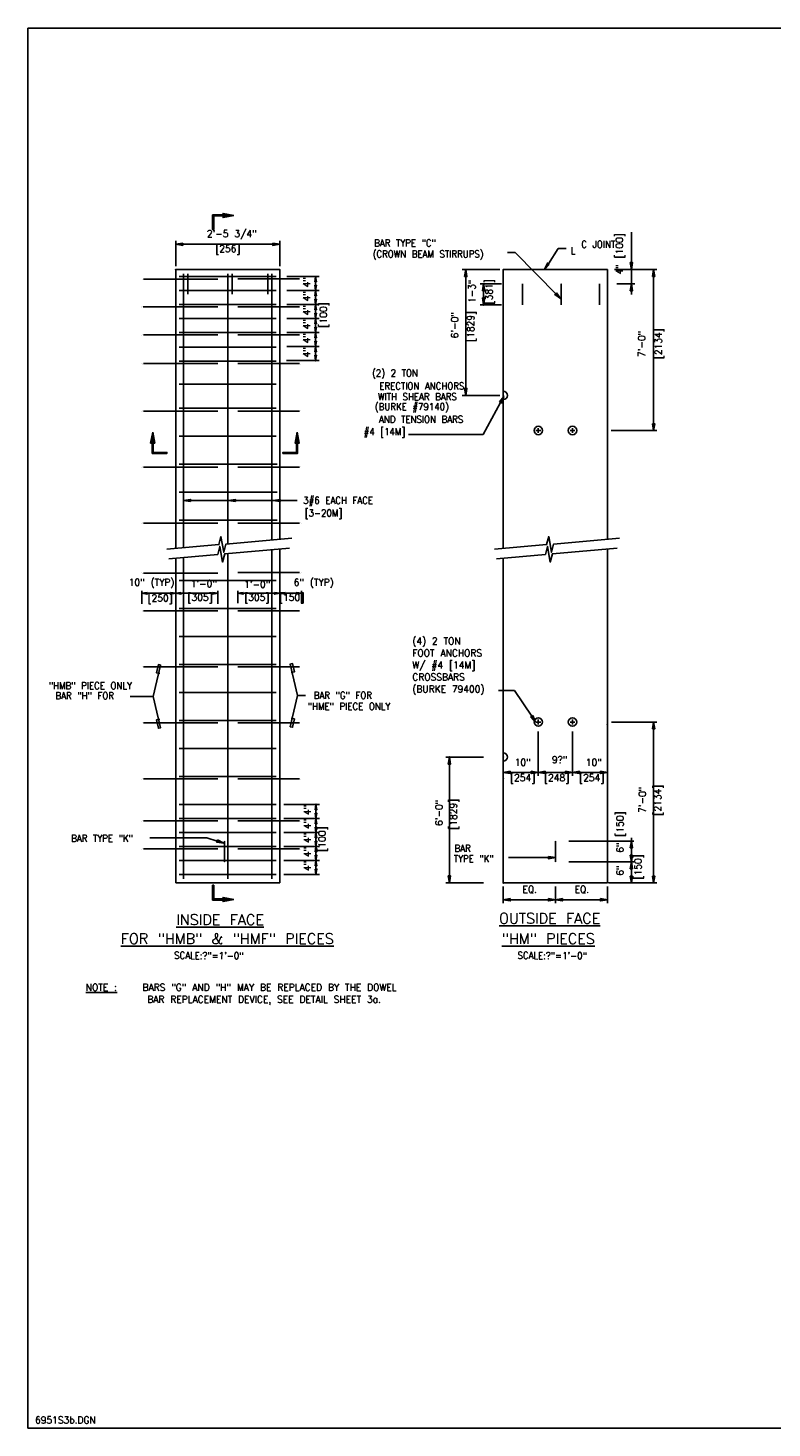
# Model space of a CAD drawing. Extents: x 17 to 371, y 2 to 252.
# Tile 1 of 3: x 17 to 150, y 2 to 252. Entities that reach past the tile are written whole.
import ezdxf
from ezdxf.enums import TextEntityAlignment as Align

# ---------------------------------------------------------------- set-up
doc = ezdxf.new("R2010")
doc.units = 0
doc.header["$MEASUREMENT"] = 0
doc.layers.get('0').update_dxf_attribs({"linetype": 'CONTINUOUS'})
for name, color, linetype in [('1', 7, 'CONTINUOUS'), ('DIM', 7, 'CONTINUOUS'), ('DWG-LINES', 7, 'CONTINUOUS'), ('REBAR', 7, 'CONTINUOUS'), ('TEXT', 7, 'CONTINUOUS')]:
    doc.layers.add(name, color=color, linetype=linetype)
doc.styles.add('TXT_SHX', font='txt.shx')

# ---------------------------------------------------------------- blocks, each defined once
blk = doc.blocks.new('ARR_LA')
at = {"linetype": 'CONTINUOUS'}
for points in [[(-3.6049, 5.2422), (-3.0716, 2.5093), (-4.1382, 2.5093)], [(-3.4716, 2.5093), (-3.4716, 0.1333), (-3.7382, -0.1333), (-3.7382, 2.5093)], [(-3.4716, 0.1333), (0, 0.1333), (0, -0.1333), (-3.7382, -0.1333)]]:
    blk.add_hatch(color=24, dxfattribs=at).paths.add_polyline_path(points)
at = {"color": 24, "linetype": 'CONTINUOUS'}
for points in [[(-3.6049, 5.2422), (-3.0716, 2.5093), (-4.1382, 2.5093)], [(-3.4716, 2.5093), (-3.4716, 0.1333), (-3.7382, -0.1333), (-3.7382, 2.5093)], [(-3.4716, 0.1333), (0, 0.1333), (0, -0.1333), (-3.7382, -0.1333)]]:
    blk.add_lwpolyline(points, close=True, dxfattribs=at)
blk = doc.blocks.new('REB_IN')
at = {"layer": 'DIM', "color": 7, "linetype": 'CONTINUOUS', "const_width": 0.0138}
blk.add_lwpolyline([(-9.83, 0, 1), (-9.48, 0, 1)], format="xyb", close=True, dxfattribs=at)
at = {"layer": 'REBAR', "color": 7, "linetype": 'CONTINUOUS'}
blk.add_line((-9.24, 0), (12, 0), dxfattribs=at)
blk = doc.blocks.new('REB_I0')
at = {"layer": 'DIM', "color": 7, "linetype": 'CONTINUOUS', "const_width": 0.0138}
blk.add_lwpolyline([(6.175, 0, -1), (5.825, 0, -1)], format="xyb", close=True, dxfattribs=at)
at = {"layer": 'REBAR', "color": 7, "linetype": 'CONTINUOUS'}
blk.add_line((5.5879, 0), (-12, 0), dxfattribs=at)

msp = doc.modelspace()

# ---------------------------------------------------------------- hatches: boundary and pattern name
at = {"layer": 'DWG-LINES', "linetype": 'CONTINUOUS'}
for points in [[(44.97, 213.49), (44.97, 213.07), (43.72, 213.28)], [(61.06, 213.49), (61.06, 213.07), (62.31, 213.28)], [(95.29, 207.53), (95.71, 207.53), (95.5, 208.78)], [(110.43, 209.7), (110.08, 209.93), (109.57, 208.78)], [(124.87, 210.03), (125.29, 210.03), (125.08, 208.78)], [(128.84, 207.56), (129.25, 207.56), (129.05, 208.78)], [(68.54, 206.58), (68.86, 206.58), (68.7, 207.52)], [(68.54, 205.96), (68.86, 205.96), (68.7, 205.02)], [(98.49, 204.98), (98.91, 204.98), (98.7, 206.23)], [(124.87, 204.98), (125.29, 204.98), (125.08, 206.23)], [(68.54, 204.09), (68.86, 204.09), (68.7, 205.02)], [(68.54, 203.46), (68.86, 203.46), (68.7, 202.52)], [(98.49, 203.72), (98.91, 203.72), (98.7, 202.47)], [(111.7, 204.61), (111.4, 204.32), (112.43, 203.58)], [(68.54, 201.59), (68.86, 201.59), (68.7, 202.52)], [(68.54, 200.96), (68.86, 200.96), (68.7, 200.02)], [(68.54, 199.09), (68.86, 199.09), (68.7, 200.02)], [(68.54, 198.46), (68.86, 198.46), (68.7, 197.52)], [(68.54, 196.59), (68.86, 196.59), (68.7, 197.52)], [(68.54, 195.96), (68.86, 195.96), (68.7, 195.02)], [(68.54, 194.09), (68.86, 194.09), (68.7, 195.02)], [(68.54, 193.46), (68.86, 193.46), (68.7, 192.52)], [(95.29, 187.53), (95.71, 187.53), (95.5, 186.28)], [(101.51, 185.12), (101.88, 184.92), (102.29, 186.12)], [(128.84, 181.24), (129.25, 181.24), (129.05, 180.03)], [(46.37, 167.32), (46.37, 167.73), (45.12, 167.53)], [(54.39, 167.32), (54.39, 167.73), (53.14, 167.53)], [(62.37, 167.32), (62.37, 167.73), (61.12, 167.53)], [(38.62, 151.1), (38.62, 150.79), (37.68, 150.95)], [(42.78, 151.1), (42.78, 150.79), (43.72, 150.95)], [(44.66, 151.1), (44.66, 150.79), (43.72, 150.95)], [(50.28, 151.1), (50.28, 150.79), (51.22, 150.95)], [(55.75, 151.1), (55.75, 150.79), (54.81, 150.95)], [(61.37, 151.1), (61.37, 150.79), (62.31, 150.95)], [(63.25, 151.1), (63.25, 150.79), (62.31, 150.95)], [(65.23, 151.1), (65.23, 150.79), (66.17, 150.95)], [(107.47, 129.11), (107.12, 128.88), (107.99, 127.96)], [(128.84, 126.74), (129.25, 126.74), (129.05, 127.96)], [(92.37, 120.46), (92.79, 120.46), (92.58, 121.71)], [(103.47, 119.18), (103.47, 118.76), (102.22, 118.97)], [(107.22, 119.18), (107.22, 118.76), (108.47, 118.97)], [(109.72, 119.18), (109.72, 118.76), (108.47, 118.97)], [(113.32, 119.18), (113.32, 118.76), (114.57, 118.97)], [(115.82, 119.18), (115.82, 118.76), (114.57, 118.97)], [(119.57, 119.18), (119.57, 118.76), (120.82, 118.97)], [(68.61, 112.3), (68.93, 112.3), (68.77, 113.24)], [(68.61, 111.68), (68.93, 111.68), (68.77, 110.74)], [(68.61, 109.8), (68.93, 109.8), (68.77, 110.74)], [(68.61, 109.18), (68.93, 109.18), (68.77, 108.24)], [(68.61, 107.3), (68.93, 107.3), (68.77, 108.24)], [(51.18, 106.9), (51.06, 106.5), (52.31, 106.33)], [(68.61, 106.68), (68.93, 106.68), (68.77, 105.74)], [(68.61, 104.8), (68.93, 104.8), (68.77, 105.74)], [(124.87, 105.49), (125.28, 105.49), (125.08, 106.71)], [(68.61, 104.18), (68.93, 104.18), (68.77, 103.24)], [(68.61, 102.3), (68.93, 102.3), (68.77, 103.24)], [(110.27, 103.96), (110.27, 103.54), (111.52, 103.75)], [(124.87, 104.18), (125.28, 104.18), (125.08, 102.96)], [(124.87, 101.74), (125.28, 101.74), (125.08, 102.96)], [(68.61, 101.68), (68.93, 101.68), (68.77, 100.74)], [(92.37, 100.46), (92.79, 100.46), (92.58, 99.21)], [(124.87, 100.43), (125.28, 100.43), (125.08, 99.21)], [(128.84, 100.43), (129.25, 100.43), (129.05, 99.21)], [(103.47, 96.44), (103.47, 96.02), (102.22, 96.23)], [(110.27, 96.44), (110.27, 96.02), (111.52, 96.23)], [(112.77, 96.44), (112.77, 96.02), (111.52, 96.23)], [(119.57, 96.44), (119.57, 96.02), (120.82, 96.23)]]:
    msp.add_hatch(color=7, dxfattribs=at).paths.add_polyline_path(points)

# ---------------------------------------------------------------- linework, layer by layer
at = {"layer": '1', "color": 7, "linetype": 'CONTINUOUS'}
msp.add_line((17.35, 251.91), (371.37, 251.91), dxfattribs=at)
at = {"layer": '1', "color": 3, "linetype": 'CONTINUOUS'}
for p, q in [((371.37, 251.91), (17.35, 251.91)), ((17.35, 251.91), (17.35, 1.87)), ((17.35, 1.87), (371.37, 1.87))]:
    msp.add_line(p, q, dxfattribs=at)
at = {"layer": 'DWG-LINES', "color": 7, "linetype": 'CONTINUOUS'}
for p, q in [((125.08, 210.03), (125.08, 215.45)), ((43.72, 209.4), (43.72, 213.91)), ((44.97, 213.28), (61.06, 213.28)), ((62.31, 209.4), (62.31, 213.91)), ((102.95, 211.81), (104.32, 211.81)), ((111.75, 204.27), (104.32, 211.81)), ((110.26, 209.82), (112.04, 212.52)), ((113.44, 212.52), (112.04, 212.52)), ((43.72, 208.78), (43.72, 158.96)), ((43.72, 208.78), (62.31, 208.78)), ((45.12, 208.03), (45.12, 159.08)), ((45.89, 208.03), (45.89, 204.37)), ((53.01, 208.03), (53.01, 159.77)), ((53.78, 208.03), (53.78, 204.37)), ((60.17, 208.03), (60.17, 204.37)), ((60.91, 208.03), (60.91, 160.46)), ((62.31, 208.78), (62.31, 160.59)), ((101.6, 208.78), (94.88, 208.78)), ((102.22, 158.96), (102.22, 208.78)), ((102.22, 208.78), (120.82, 208.78)), ((120.82, 208.78), (120.82, 160.59)), ((122.05, 208.78), (125.7, 208.78)), ((123.17, 208.78), (129.61, 208.78)), ((125.08, 208.78), (125.08, 206.23)), ((129.05, 208.78), (129.05, 180.03)), ((44.34, 207.52), (61.69, 207.52)), ((63.57, 207.52), (69.32, 207.52)), ((68.7, 205.02), (68.7, 207.52)), ((95.5, 186.28), (95.5, 207.53)), ((101.87, 206.23), (98.08, 206.23)), ((105.66, 206.23), (105.66, 202.47)), ((112.54, 206.23), (112.54, 202.47)), ((119.41, 206.23), (119.41, 202.47)), ((122.51, 206.23), (125.7, 206.23)), ((44.34, 205.02), (61.69, 205.02)), ((63.57, 205.02), (69.32, 205.02)), ((63.57, 205.02), (69.32, 205.02)), ((68.7, 202.52), (68.7, 205.02)), ((68.7, 202.52), (68.7, 205.02)), ((98.7, 204.98), (98.7, 203.72)), ((125.08, 204.98), (125.08, 204.32)), ((37.94, 202.1), (51.22, 202.1)), ((44.34, 202.52), (61.69, 202.52)), ((63.57, 202.52), (69.32, 202.52)), ((63.57, 202.52), (69.32, 202.52)), ((68.7, 200.02), (68.7, 202.52)), ((68.7, 200.02), (68.7, 202.52)), ((101.9, 202.47), (98.08, 202.47)), ((44.34, 200.02), (61.69, 200.02)), ((63.57, 200.02), (69.32, 200.02)), ((63.57, 200.02), (69.32, 200.02)), ((68.7, 197.52), (68.7, 200.02)), ((68.7, 197.52), (68.7, 200.02)), ((44.34, 197.52), (61.69, 197.52)), ((63.57, 197.52), (69.32, 197.52)), ((63.57, 197.52), (69.32, 197.52)), ((63.57, 197.52), (69.32, 197.52)), ((68.7, 195.02), (68.7, 197.52)), ((68.7, 195.02), (68.7, 197.52)), ((44.34, 194.9), (61.69, 194.9)), ((63.57, 195.02), (69.32, 195.02)), ((63.57, 195.02), (69.32, 195.02)), ((68.7, 192.52), (68.7, 195.02)), ((68.7, 192.52), (68.7, 195.02)), ((44.34, 192.4), (61.69, 192.4)), ((63.5, 192.53), (69.17, 192.53)), ((63.57, 192.52), (69.32, 192.52)), ((44.34, 188.32), (61.69, 188.32)), ((101.6, 186.28), (94.88, 186.28)), ((44.34, 183.99), (61.69, 183.99)), ((101.7, 185.02), (98.62, 179.29)), ((108.47, 180.03), (108.47, 180.46)), ((114.57, 180.03), (114.57, 180.46)), ((44.34, 178.99), (61.69, 178.99)), ((98.62, 179.29), (85.29, 179.29)), ((108.47, 180.03), (108.04, 180.03)), ((108.47, 180.03), (108.47, 179.6)), ((108.47, 180.03), (108.9, 180.03)), ((114.57, 180.03), (114.14, 180.03)), ((114.57, 180.03), (115, 180.03)), ((114.57, 180.03), (114.57, 179.6)), ((121.46, 180.03), (129.61, 180.03)), ((44.34, 173.99), (61.84, 173.99)), ((44.34, 168.99), (61.84, 168.99)), ((46.37, 167.53), (65.42, 167.53)), ((44.34, 163.99), (61.84, 163.99)), ((53.01, 158.05), (53.01, 99.96)), ((60.91, 158.74), (60.91, 99.96)), ((62.31, 158.86), (62.31, 99.21)), ((120.82, 158.86), (120.82, 99.21)), ((43.72, 157.23), (43.72, 99.21)), ((45.12, 157.36), (45.12, 99.96)), ((102.22, 99.21), (102.22, 157.23)), ((44.34, 153.24), (61.69, 153.24)), ((37.68, 149.07), (37.68, 151.41)), ((38.62, 150.95), (42.78, 150.95)), ((43.72, 149.07), (43.72, 151.41)), ((43.72, 149.07), (43.72, 151.41)), ((44.66, 150.95), (50.28, 150.95)), ((51.22, 149.07), (51.22, 151.41)), ((54.81, 149.2), (54.81, 151.41)), ((55.75, 150.95), (61.37, 150.95)), ((62.31, 149.2), (62.31, 151.41)), ((62.31, 149.2), (62.31, 151.41)), ((62.31, 150.95), (66.17, 150.95)), ((66.17, 149.2), (66.17, 151.41)), ((44.34, 148.24), (61.69, 148.24)), ((44.34, 143.24), (61.69, 143.24)), ((44.34, 138.24), (61.69, 138.24)), ((35.57, 132.53), (39.72, 132.53)), ((44.34, 133.24), (61.69, 133.24)), ((66.89, 132.71), (65.49, 132.71)), ((101.37, 133.58), (104.22, 133.58)), ((107.29, 129), (104.22, 133.58)), ((44.34, 128.24), (61.69, 128.24)), ((108.47, 127.96), (108.04, 127.96)), ((108.47, 127.96), (108.47, 128.39)), ((108.47, 127.96), (108.47, 127.53)), ((108.47, 127.96), (108.9, 127.96)), ((114.57, 127.96), (114.14, 127.96)), ((114.57, 127.96), (114.57, 128.39)), ((114.57, 127.96), (115, 127.96)), ((114.57, 127.96), (114.57, 127.53)), ((121.55, 127.96), (129.61, 127.96)), ((129.05, 127.96), (129.05, 99.21)), ((108.47, 126.24), (108.47, 118.34)), ((108.47, 125.77), (108.47, 118.34)), ((114.57, 126.24), (114.57, 118.34)), ((114.57, 125.77), (114.57, 118.34)), ((120.82, 126.91), (120.82, 118.34)), ((44.34, 123.24), (61.69, 123.24)), ((98.68, 121.71), (91.95, 121.71)), ((92.58, 100.46), (92.58, 120.46)), ((44.34, 118.24), (61.69, 118.24)), ((102.22, 118.56), (102.22, 119.59)), ((103.47, 118.97), (105.35, 118.97)), ((107.22, 118.97), (105.35, 118.97)), ((109.72, 118.97), (113.32, 118.97)), ((115.82, 118.97), (119.57, 118.97)), ((44.34, 113.24), (61.69, 113.24)), ((63.03, 113.24), (69.4, 113.24)), ((68.77, 110.74), (68.77, 113.24)), ((68.77, 110.74), (68.77, 113.24)), ((44.34, 110.74), (61.69, 110.74)), ((63.03, 110.74), (69.4, 110.74)), ((68.77, 108.24), (68.77, 110.74)), ((68.77, 108.24), (68.77, 110.74)), ((44.34, 108.24), (61.69, 108.24)), ((63.03, 108.24), (69.4, 108.24)), ((68.77, 105.74), (68.77, 108.24)), ((68.77, 105.74), (68.77, 108.24)), ((39.11, 107.25), (49.3, 107.25)), ((44.34, 105.74), (61.69, 105.74)), ((51.12, 106.7), (49.3, 107.25)), ((52.42, 106.71), (52.42, 102.96)), ((63.03, 105.74), (69.4, 105.74)), ((68.77, 103.24), (68.77, 105.74)), ((68.77, 103.24), (68.77, 105.74)), ((111.52, 106.71), (111.52, 102.96)), ((113.93, 106.71), (125.55, 106.71)), ((125.08, 107.27), (125.08, 99.21)), ((44.34, 103.24), (61.69, 103.24)), ((63.03, 103.24), (69.4, 103.24)), ((63.03, 103.24), (69.4, 103.24)), ((68.77, 100.74), (68.77, 103.24)), ((68.77, 100.74), (68.77, 103.24)), ((68.77, 100.74), (68.77, 103.24)), ((110.27, 103.75), (103.15, 103.75)), ((113.93, 102.96), (125.55, 102.96)), ((44.34, 100.74), (61.69, 100.74)), ((63.03, 100.74), (69.4, 100.74)), ((43.72, 99.21), (62.31, 99.21)), ((98.68, 99.21), (91.95, 99.21)), ((120.82, 99.21), (102.22, 99.21)), ((102.22, 98.59), (102.22, 95.6)), ((111.52, 98.59), (111.52, 95.6)), ((111.52, 98.59), (111.52, 95.6)), ((120.82, 98.59), (120.82, 95.6)), ((121.02, 99.21), (129.61, 99.21)), ((103.47, 96.23), (110.27, 96.23)), ((112.77, 96.23), (119.57, 96.23))]:
    msp.add_line(p, q, dxfattribs=at)
for points in [[(44.97, 213.49), (44.97, 213.07), (43.72, 213.28)], [(61.06, 213.49), (61.06, 213.07), (62.31, 213.28)], [(95.29, 207.53), (95.71, 207.53), (95.5, 208.78)], [(110.43, 209.7), (110.08, 209.93), (109.57, 208.78)], [(124.87, 210.03), (125.29, 210.03), (125.08, 208.78)], [(128.84, 207.56), (129.25, 207.56), (129.05, 208.78)], [(68.54, 206.58), (68.86, 206.58), (68.7, 207.52)], [(68.54, 205.96), (68.86, 205.96), (68.7, 205.02)], [(98.49, 204.98), (98.91, 204.98), (98.7, 206.23)], [(124.87, 204.98), (125.29, 204.98), (125.08, 206.23)], [(68.54, 204.09), (68.86, 204.09), (68.7, 205.02)], [(68.54, 203.46), (68.86, 203.46), (68.7, 202.52)], [(98.49, 203.72), (98.91, 203.72), (98.7, 202.47)], [(111.7, 204.61), (111.4, 204.32), (112.43, 203.58)], [(68.54, 201.59), (68.86, 201.59), (68.7, 202.52)], [(68.54, 200.96), (68.86, 200.96), (68.7, 200.02)], [(68.54, 199.09), (68.86, 199.09), (68.7, 200.02)], [(68.54, 198.46), (68.86, 198.46), (68.7, 197.52)], [(68.54, 196.59), (68.86, 196.59), (68.7, 197.52)], [(68.54, 195.96), (68.86, 195.96), (68.7, 195.02)], [(68.54, 194.09), (68.86, 194.09), (68.7, 195.02)], [(68.54, 193.46), (68.86, 193.46), (68.7, 192.52)], [(95.29, 187.53), (95.71, 187.53), (95.5, 186.28)], [(101.51, 185.12), (101.88, 184.92), (102.29, 186.12)], [(128.84, 181.24), (129.25, 181.24), (129.05, 180.03)], [(46.37, 167.32), (46.37, 167.73), (45.12, 167.53)], [(54.39, 167.32), (54.39, 167.73), (53.14, 167.53)], [(62.37, 167.32), (62.37, 167.73), (61.12, 167.53)], [(38.62, 151.1), (38.62, 150.79), (37.68, 150.95)], [(42.78, 151.1), (42.78, 150.79), (43.72, 150.95)], [(44.66, 151.1), (44.66, 150.79), (43.72, 150.95)], [(50.28, 151.1), (50.28, 150.79), (51.22, 150.95)], [(55.75, 151.1), (55.75, 150.79), (54.81, 150.95)], [(61.37, 151.1), (61.37, 150.79), (62.31, 150.95)], [(63.25, 151.1), (63.25, 150.79), (62.31, 150.95)], [(65.23, 151.1), (65.23, 150.79), (66.17, 150.95)], [(107.47, 129.11), (107.12, 128.88), (107.99, 127.96)], [(128.84, 126.74), (129.25, 126.74), (129.05, 127.96)], [(92.37, 120.46), (92.79, 120.46), (92.58, 121.71)], [(103.47, 119.18), (103.47, 118.76), (102.22, 118.97)], [(107.22, 119.18), (107.22, 118.76), (108.47, 118.97)], [(109.72, 119.18), (109.72, 118.76), (108.47, 118.97)], [(113.32, 119.18), (113.32, 118.76), (114.57, 118.97)], [(115.82, 119.18), (115.82, 118.76), (114.57, 118.97)], [(119.57, 119.18), (119.57, 118.76), (120.82, 118.97)], [(68.61, 112.3), (68.93, 112.3), (68.77, 113.24)], [(68.61, 111.68), (68.93, 111.68), (68.77, 110.74)], [(68.61, 109.8), (68.93, 109.8), (68.77, 110.74)], [(68.61, 109.18), (68.93, 109.18), (68.77, 108.24)], [(68.61, 107.3), (68.93, 107.3), (68.77, 108.24)], [(51.18, 106.9), (51.06, 106.5), (52.31, 106.33)], [(68.61, 106.68), (68.93, 106.68), (68.77, 105.74)], [(68.61, 104.8), (68.93, 104.8), (68.77, 105.74)], [(124.87, 105.49), (125.28, 105.49), (125.08, 106.71)], [(68.61, 104.18), (68.93, 104.18), (68.77, 103.24)], [(68.61, 102.3), (68.93, 102.3), (68.77, 103.24)], [(110.27, 103.96), (110.27, 103.54), (111.52, 103.75)], [(124.87, 104.18), (125.28, 104.18), (125.08, 102.96)], [(124.87, 101.74), (125.28, 101.74), (125.08, 102.96)], [(68.61, 101.68), (68.93, 101.68), (68.77, 100.74)], [(92.37, 100.46), (92.79, 100.46), (92.58, 99.21)], [(124.87, 100.43), (125.28, 100.43), (125.08, 99.21)], [(128.84, 100.43), (129.25, 100.43), (129.05, 99.21)], [(103.47, 96.44), (103.47, 96.02), (102.22, 96.23)], [(110.27, 96.44), (110.27, 96.02), (111.52, 96.23)], [(112.77, 96.44), (112.77, 96.02), (111.52, 96.23)], [(119.57, 96.44), (119.57, 96.02), (120.82, 96.23)]]:
    msp.add_lwpolyline(points, close=True, dxfattribs=at)
at = {"layer": 'DWG-LINES', "color": 7, "linetype": 'CONTINUOUS', "const_width": 0.0138}
for points in [[(105.58, 206.23, 1), (105.75, 206.23, 1)], [(112.45, 206.23, 1), (112.62, 206.23, 1)], [(119.33, 206.23, 1), (119.5, 206.23, 1)], [(105.58, 202.47, 1), (105.75, 202.47, 1)], [(112.45, 202.47, 1), (112.62, 202.47, 1)], [(119.33, 202.47, 1), (119.5, 202.47, 1)], [(37.58, 202.1, 1), (37.79, 202.1, 1)], [(52.33, 106.71, 1), (52.5, 106.71, 1)], [(111.44, 106.71, 1), (111.6, 106.71, 1)], [(52.33, 102.96, 1), (52.5, 102.96, 1)], [(111.44, 102.96, 1), (111.6, 102.96, 1)]]:
    msp.add_lwpolyline(points, format="xyb", close=True, dxfattribs=at)
at = {"layer": 'DWG-LINES', "color": 7, "linetype": 'CONTINUOUS'}
for points in [[(64.47, 160.77), (52.69, 159.74), (52.3, 158.28), (51.81, 161.07), (51.45, 159.64), (42.12, 158.82)], [(122.97, 160.77), (111.2, 159.74), (110.81, 158.28), (110.32, 161.07), (109.95, 159.64), (100.62, 158.82)], [(64.02, 159.01), (52.48, 158), (52.09, 156.53), (51.6, 159.33), (51.24, 157.89), (42.51, 157.13)], [(122.53, 159.01), (110.99, 158), (110.6, 156.53), (110.11, 159.33), (109.74, 157.89), (101.02, 157.13)], [(39.72, 132.53), (41.03, 138.13), (40.63, 138.22), (40.29, 136.75), (40.91, 136.6)], [(65.49, 132.71), (64.18, 138.3), (64.58, 138.39), (64.93, 136.92), (64.31, 136.78)], [(39.72, 132.53), (41.03, 126.95), (40.63, 126.85), (40.29, 128.33), (40.91, 128.47)], [(65.49, 132.71), (64.18, 127.12), (64.58, 127.03), (64.93, 128.5), (64.31, 128.64)]]:
    msp.add_lwpolyline(points, dxfattribs=at)
for centre in [(108.47, 180.03), (114.57, 180.03), (108.47, 127.96), (114.57, 127.96)]:
    msp.add_circle(centre, 0.75, dxfattribs=at)
for centre in [(102.22, 186.29), (102.22, 121.71)]:
    msp.add_arc(centre, 0.75, 270, 90, dxfattribs=at)
for p in [(62.31, 213.28), (43.72, 208.78), (62.31, 208.78), (95.5, 208.78), (102.22, 208.78), (68.7, 207.52), (68.7, 205.02), (68.7, 205.02), (68.7, 202.52), (68.7, 202.52), (68.7, 202.52), (98.7, 202.47), (68.7, 200.02), (68.7, 200.02), (68.7, 200.02), (68.7, 197.52), (68.7, 197.52), (68.7, 197.52), (68.7, 197.52), (68.7, 195.02), (68.7, 195.02), (68.7, 195.02), (68.7, 192.52), (102.22, 186.28), (120.82, 127.54), (92.58, 121.71), (102.22, 121.71), (102.22, 117.93), (108.47, 118.97), (114.57, 118.97), (120.82, 118.97), (68.77, 113.24), (68.77, 113.24), (68.77, 110.74), (68.77, 110.74), (68.77, 108.24), (68.77, 108.24), (68.77, 105.74), (68.77, 105.74), (68.77, 103.24), (68.77, 103.24), (68.77, 103.24), (68.77, 100.74), (68.77, 100.74), (68.77, 100.74), (102.22, 99.21)]:
    msp.add_point(p, dxfattribs=at)

# ---------------------------------------------------------------- block references
at = {"layer": 'DWG-LINES', "linetype": 'CONTINUOUS', "yscale": 0.7031249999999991, "zscale": 0.7031249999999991, "rotation": 269.9999999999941}
for p, xscale in [((50.41, 215.9), 0.7031249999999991), ((50.41, 98.8), -0.7031249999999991)]:
    msp.add_blockref('ARR_LA', p, dxfattribs=dict(at, xscale=xscale))
at = {"layer": 'DWG-LINES', "linetype": 'CONTINUOUS'}
for name, p, xscale, yscale, zscale in [('REB_IN', (43.72, 207.06), 0.625, 0.625, 0.625), ('REB_I0', (62.31, 207.13), 0.625, 0.625, 0.625), ('REB_I0', (62.31, 202.11), 0.625, 0.625, 0.625), ('REB_IN', (43.72, 197.1), 0.625, 0.625, 0.625), ('REB_I0', (62.31, 197.11), 0.625, 0.625, 0.625), ('REB_IN', (43.72, 191.97), 0.625, 0.625, 0.625), ('REB_I0', (62.31, 191.97), 0.625, 0.625, 0.625), ('REB_IN', (43.72, 183.5), 0.625, 0.625, 0.625), ('REB_I0', (62.31, 183.5), 0.625, 0.625, 0.625), ('ARR_LA', (42.15, 176.02), 0.7031249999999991, 0.7031249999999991, 0.7031249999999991), ('ARR_LA', (62.87, 176.02), -0.7031249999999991, 0.7031249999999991, 0.7031249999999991), ('REB_IN', (43.72, 173.5), 0.625, 0.625, 0.625), ('REB_I0', (62.31, 173.5), 0.625, 0.625, 0.625), ('REB_IN', (43.72, 163.5), 0.625, 0.625, 0.625), ('REB_I0', (62.31, 163.5), 0.625, 0.625, 0.625), ('REB_IN', (43.72, 154.52), 0.625, 0.625, 0.625), ('REB_I0', (62.31, 154.64), 0.625, 0.625, 0.625), ('REB_IN', (43.72, 147.8), 0.625, 0.625, 0.625), ('REB_I0', (62.31, 147.8), 0.625, 0.625, 0.625), ('REB_IN', (43.72, 137.8), 0.625, 0.625, 0.625), ('REB_I0', (62.31, 137.8), 0.625, 0.625, 0.625), ('REB_IN', (43.72, 127.8), 0.625, 0.625, 0.625), ('REB_I0', (62.31, 127.8), 0.625, 0.625, 0.625), ('REB_IN', (43.72, 117.8), 0.625, 0.625, 0.625), ('REB_I0', (62.31, 117.8), 0.625, 0.625, 0.625), ('REB_IN', (43.72, 110.3), 0.625, 0.625, 0.625), ('REB_I0', (62.31, 110.3), 0.625, 0.625, 0.625), ('REB_IN', (43.72, 105.3), 0.625, 0.625, 0.625), ('REB_I0', (62.31, 105.3), 0.625, 0.625, 0.625)]:
    msp.add_blockref(name, p, dxfattribs=dict(at, xscale=xscale, yscale=yscale, zscale=zscale))

# ---------------------------------------------------------------- texts
at = {"layer": 'DIM', "color": 7, "linetype": 'CONTINUOUS', "style": 'TXT_SHX', "width": 0.9}
for p in [(43.44, 85.66), (104.75, 85.66)]:
    msp.add_text('SCALE:?"=1\'-0"', height=1.2499, rotation=359.5824, dxfattribs=at).set_placement(p)
at = {"layer": 'DWG-LINES', "color": 7, "linetype": 'CONTINUOUS', "style": 'TXT_SHX', "width": 0.95}
for s, p in [('2\'-5 3/4" ', (54.26, 214.58)), ('[256]', (53.03, 211.86)), ('10" (TYP)', (39.4, 152.27)), ('1\'-0"', (48.73, 152.02)), ('1\'-0" ', (58.79, 151.92)), ('6" (TYP)', (68.35, 152.28)), ('[250]', (40.94, 149.47)), ('[305]', (48.07, 149.6)), ('[305]', (58.2, 149.6)), ('[150]', (64.42, 149.6)), ('10" ', (106.2, 120.11)), ('9?" ', (112.8, 120.63)), ('10" ', (118.9, 120.11)), ('[254]', (105.67, 117.41)), ('[248]', (111.74, 117.41)), ('[254]', (118, 117.41)), ('EQ.', (106.94, 97.48)), ('EQ.', (116.24, 97.48))]:
    msp.add_text(s, height=1.25, dxfattribs=at).set_placement(p, align=Align.CENTER)
at = {"layer": 'DWG-LINES', "color": 7, "linetype": 'CONTINUOUS', "style": 'TXT_SHX'}
for s, width, p in [('BAR TYPE "C"', 0.9, (79.16, 212.89)), ('L', 0.9, (114.26, 211.54)), ('(CROWN BEAM STIRRUPS)', 0.9, (78.89, 210.95)), ('3#6 EACH FACE', 0.9, (66.49, 166.95)), ('[3-20M]', 0.9, (66.78, 164.67)), ('(4) 2 TON', 0.95, (85.97, 141.83)), ('FOOT ANCHORS', 0.95, (85.97, 139.68)), ('W/ #4 [14M]', 0.95, (85.97, 137.54)), ('"HMB" PIECE ONLY', 0.9, (21.06, 133.84)), ('CROSSBARS', 0.95, (85.97, 135.4)), ('BAR "H" FOR', 0.9, (22.25, 132.03)), ('BAR "G" FOR', 0.9, (68.37, 132.11)), ('(BURKE 79400)', 0.95, (85.97, 133.25)), ('"HME" PIECE ONLY', 0.9, (67.29, 130.11)), ('BAR TYPE "K"', 0.9, (25.06, 106.57)), ('BAR', 0.9, (93.51, 104.76)), ('TYPE "K"', 0.9, (93.38, 102.92))]:
    msp.add_text(s, height=1.25, dxfattribs=dict(at, width=width)).set_placement(p)
at = {"layer": 'DWG-LINES', "color": 7, "linetype": 'CONTINUOUS', "style": 'TXT_SHX', "width": 0.9}
for s, p in [('C JOINT', (122.2, 212.65)), ('(2) 2 TON ', (87.96, 189.65)), ('ERECTION ANCHORS', (95.26, 187.35)), ('WITH SHEAR BARS', (93.91, 185.42)), ('(BURKE #79140)', (92.49, 183.68)), ('AND TENSION BARS', (95.05, 181.42)), ('#4 [14M]', (84.69, 179.17))]:
    msp.add_text(s, height=1.25, dxfattribs=at).set_placement(p, align=Align.RIGHT)
at = {"layer": 'DWG-LINES', "color": 7, "linetype": 'CONTINUOUS', "style": 'TXT_SHX', "width": 0.95}
for s, p in [('4" [100]', (123.55, 211.58)), ('4"', (67.76, 206.53)), ('1-3"', (97.27, 204.9)), ('[381]', (100.26, 204.81)), ('4"', (67.76, 204.03)), ('4"', (67.76, 201.53)), ('[100]', (70.72, 200.66)), ('6\'-0" ', (94.18, 199.35)), ('[1829]', (97, 198.62)), ('4"', (67.76, 199.03)), ('[2134]', (130.5, 195.53)), ('4"', (67.76, 196.53)), ('7\'-0"', (127.57, 195.49)), ('4"', (67.76, 194.03)), ('7\'-0"', (127.65, 114.08)), ('[2134]', (130.4, 114.01)), ('4"', (67.83, 112.25)), ('6\'-0" ', (91.38, 112.28)), ('[1829]', (93.94, 111.49)), ('4"', (67.83, 109.75)), ('6" [150]', (123.67, 108.3)), ('4"', (67.83, 107.25)), ('[100]', (70.46, 107.06)), ('4"', (67.83, 104.75)), ('4"', (67.83, 102.25)), ('[150]', (126.88, 102.09)), ('6"', (123.67, 101.45))]:
    msp.add_text(s, height=1.25, rotation=90, dxfattribs=at).set_placement(p, align=Align.CENTER)
at = {"layer": 'DWG-LINES', "color": 7, "linetype": 'CONTINUOUS', "style": 'TXT_SHX'}
for s, p in [('%%uINSIDE FACE', (43.82, 91.71)), ('%%uOUTSIDE FACE', (101.46, 91.95)), ('%%uFOR "HMB" & "HMF" PIECES', (33.93, 88.32)), ('%%u"HM" PIECES', (101.93, 88.32))]:
    msp.add_text(s, height=1.875, dxfattribs=at).set_placement(p)
at = {"layer": 'TEXT', "color": 7, "linetype": 'CONTINUOUS', "style": 'TXT_SHX', "width": 0.95}
for s, height, p in [('%%uNOTE :', 1.25, (27.66, 79.93)), (' BARS "G" AND "H" MAY BE REPLACED BY THE DOWEL', 1.2499, (36.74, 79.93)), ('           BAR REPLACEMENT DEVICE, SEE DETAIL SHEET 3a.', 1.2499, (25.99, 77.79)), ('6951S3b.DGN', 1.2499, (18.61, 2.7))]:
    msp.add_text(s, height=height, dxfattribs=at).set_placement(p)

doc.saveas('drawing.dxf')
